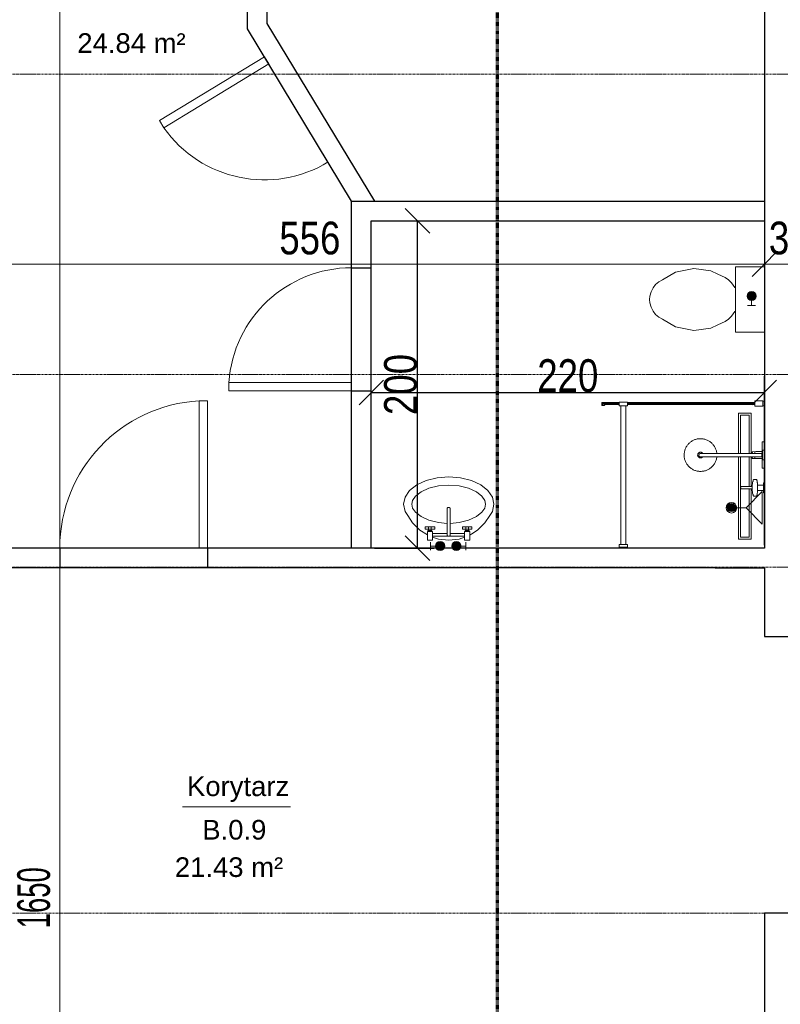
# Model space of a CAD drawing. Header units: millimetres. Extents: x -56965 to 15328, y -25411 to 16900.
# Tile 35 of 69: x -34531 to -29886, y -6241 to -226. Entities that reach past the tile are written whole.
import ezdxf
from ezdxf.lldxf.tags import DXFTag

# ---------------------------------------------------------------- set-up
doc = ezdxf.new("R2010")
doc.units = ezdxf.units.MM
doc.linetypes.add('Kreska', pattern=[6.35, 3.175, -3.175])
doc.linetypes.add('Linia siatki', pattern=[22.225, 12.7, -3.175, 3.175, -3.175])
for name, color, linetype, lineweight in [('A-ANNO-DIMS', 7, 'Continuous', 5), ('A-ANNO-DIMS-100', 7, 'Continuous', 5), ('A-AREA-IDEN', 7, 'Continuous', 5), ('A-DETL-GENF', 7, 'Continuous', 5), ('A-DOOR', 7, 'Continuous', 5), ('A-WALL', 7, 'Continuous', 5), ('G-ANNO-SYMB', 7, 'Continuous', 5), ('IS_Odbiorniki', 7, 'SOLID', 18), ('P-SANR-FIXT', 7, 'Continuous', 5), ('S-GRID', 7, 'Continuous', 5)]:
    doc.layers.add(name, color=color, linetype=linetype, lineweight=lineweight)
doc.layers.add('Default', color=7, linetype='Continuous')
doc.layers.add('IS_Ciepła_woda', color=1, linetype='DASHDOT', lineweight=30, true_color=0xff0000)
doc.styles.add('Arial_1', font='arial.ttf', dxfattribs={"width": 0.8, "height": 200})
doc.styles.add('Arial_3', font='arial.ttf', dxfattribs={"height": 120})
doc.styles.add('Arial_4', font='arial.ttf', dxfattribs={"width": 0.6, "height": 200})
tags = doc.linetypes.add('DASHDOT', pattern=[20, 10, -5, 0, -5]).pattern_tags.tags
tags[10:11] = [DXFTag(74, 4), DXFTag(75, 0), DXFTag(340, '0'), DXFTag(46, 0.0), DXFTag(50, 0.0), DXFTag(44, 0.0), DXFTag(45, 0.0)]
tags[8:9] = [DXFTag(74, 4), DXFTag(75, 0), DXFTag(340, '0'), DXFTag(46, 0.0), DXFTag(50, 0.0), DXFTag(44, 0.0), DXFTag(45, 0.0)]
tags[6:7] = [DXFTag(74, 4), DXFTag(75, 0), DXFTag(340, '0'), DXFTag(46, 0.0), DXFTag(50, 0.0), DXFTag(44, 0.0), DXFTag(45, 0.0)]
tags[4:5] = [DXFTag(74, 4), DXFTag(75, 0), DXFTag(340, '0'), DXFTag(46, 0.0), DXFTag(50, 0.0), DXFTag(44, 0.0), DXFTag(45, 0.0)]
tags = doc.linetypes.add('SOLID', pattern=[10, 10, 0]).pattern_tags.tags
tags[6:7] = [DXFTag(74, 4), DXFTag(75, 0), DXFTag(340, '0'), DXFTag(46, 0.0), DXFTag(50, 0.0), DXFTag(44, 0.0), DXFTag(45, 0.0)]
tags[4:5] = [DXFTag(74, 4), DXFTag(75, 0), DXFTag(340, '0'), DXFTag(46, 0.0), DXFTag(50, 0.0), DXFTag(44, 0.0), DXFTag(45, 0.0)]
doc.dimstyles.new('REVIT_standard', dxfattribs={"dimscale": 304.8, "dimtxt": 204.05188, "dimasz": 0.492126, "dimexe": 0.328084, "dimexo": 0.0625, "dimgap": 0, "dimtad": 1, "dimdec": 0, "dimlfac": 0.1, "dimzin": 0, "dimdsep": 46, "dimtxsty": 'Arial_1', "dimblk1": 'OBLIQUE', "dimblk2": 'OBLIQUE', "dimsah": 1, "dimcen": 0.09, "dimazin": 0, "dimtfac": 1, "dimtdec": 4, "dimtix": 1, "dimtmove": 0, "dimatfit": 3, "dimfxl": 0.328084, "dimfxlon": 1, "dimtvp": 1, "dimtolj": 1, "dimtzin": 0, "dimarcsym": 2})
doc.dimstyles.new('standard_wielkość_otworów_1', dxfattribs={"dimscale": 304.8, "dimtxt": 204.05188, "dimasz": 0.492126, "dimexe": 0.328084, "dimexo": 0.0625, "dimgap": 0, "dimtad": 1, "dimdec": 0, "dimlfac": 0.1, "dimzin": 0, "dimdsep": 46, "dimtxsty": 'Arial_4', "dimblk1": 'OBLIQUE', "dimblk2": 'OBLIQUE', "dimsah": 1, "dimcen": 0.09, "dimazin": 0, "dimtfac": 1, "dimtdec": 4, "dimtix": 1, "dimtmove": 0, "dimatfit": 3, "dimfxl": 0.328084, "dimfxlon": 1, "dimtvp": 1, "dimtolj": 1, "dimtzin": 0, "dimarcsym": 2})

# ---------------------------------------------------------------- blocks, each defined once
blk = doc.blocks.new('DIMBLOCK28-PARTER')
at = {"layer": 'A-ANNO-DIMS-100', "color": 250, "true_color": 0x303030, "transparency": 16777216}
for p, q in [((-35539.4, -1719.1), (-35539.4, -1619.1)), ((-29983.4, -1719.1), (-29983.4, -1619.1)), ((-35539.4, -1719.1), (-35464.4, -1644.1)), ((-29983.4, -1719.1), (-29908.4, -1644.1)), ((-35539.4, -1719.1), (-35614.4, -1794.1)), ((-35539.4, -1719.1), (-29983.4, -1719.1)), ((-35539.4, -1719.1), (-35539.4, -1819.1)), ((-29983.4, -1719.1), (-30058.4, -1794.1)), ((-29983.4, -1719.1), (-29983.4, -1819.1))]:
    blk.add_line(p, q, dxfattribs=at)
at = {"layer": 'A-ANNO-DIMS-100', "color": 0, "transparency": 16777216, "insert": (-32945.1, -1459.5), "char_height": 200, "width": 440.752, "attachment_point": 1, "line_spacing_factor": 0.941778, "style": 'Arial_1'}
blk.add_mtext('556', dxfattribs=at)
blk = doc.blocks.new('_Oblique')
at = {"color": 0, "linetype": 'ByBlock', "lineweight": -2}
blk.add_line((-0.5, -0.5), (0.5, 0.5), dxfattribs=at)
blk = doc.blocks.new('DIMBLOCK29-PARTER')
at = {"layer": 'A-ANNO-DIMS-100', "color": 250, "true_color": 0x303030, "transparency": 16777216}
for p, q in [((-29983.4, -1719.1), (-29983.4, -1619.1)), ((-29683.4, -1719.1), (-29683.4, -1619.1)), ((-29983.4, -1719.1), (-29908.4, -1644.1)), ((-29683.4, -1719.1), (-29608.4, -1644.1)), ((-29983.4, -1719.1), (-30058.4, -1794.1)), ((-29983.4, -1719.1), (-29683.4, -1719.1)), ((-29983.4, -1719.1), (-29983.4, -1819.1)), ((-29683.4, -1719.1), (-29758.4, -1794.1)), ((-29683.4, -1719.1), (-29683.4, -1819.1))]:
    blk.add_line(p, q, dxfattribs=at)
at = {"layer": 'A-ANNO-DIMS-100', "color": 0, "transparency": 16777216, "insert": (-29955.8, -1459.5), "char_height": 200, "width": 293.835, "attachment_point": 1, "line_spacing_factor": 0.941778, "style": 'Arial_1'}
blk.add_mtext('30', dxfattribs=at)
blk = doc.blocks.new('AN_pomieszczenia - Room Tag With Area-359654-PARTER')
at = {"layer": 'A-AREA-IDEN'}
for p in [(-3.295, 0), (3.295, 0)]:
    blk.add_line(p, (0, 0), dxfattribs=at)
blk = doc.blocks.new('DIMBLOCK329-PARTER')
at = {"layer": 'A-ANNO-DIMS-100', "color": 250, "true_color": 0x303030, "transparency": 16777216}
for p, q in [((-34285.9, 2655.6), (-34360.9, 2730.6)), ((-34285.9, 2655.6), (-34385.9, 2655.6)), ((-34285.9, -13844.4), (-34285.9, 2655.6)), ((-34285.9, 2655.6), (-34210.9, 2580.6)), ((-34285.9, 2655.6), (-34185.9, 2655.6)), ((-34285.9, -13844.4), (-34360.9, -13769.4)), ((-34285.9, -13844.4), (-34385.9, -13844.4)), ((-34285.9, -13844.4), (-34210.9, -13919.4)), ((-34285.9, -13844.4), (-34185.9, -13844.4))]:
    blk.add_line(p, q, dxfattribs=at)
at = {"layer": 'A-ANNO-DIMS-100', "color": 0, "transparency": 16777216, "insert": (-34545.6, -5776.5), "char_height": 200, "width": 436.985, "attachment_point": 1, "rotation": 90, "line_spacing_factor": 0.941778, "style": 'Arial_4'}
blk.add_mtext('1650', dxfattribs=at)
blk = doc.blocks.new('M_Jednoskrzydłowe płytowe - 90-1437628-PARTER')
at = {"layer": 'A-DOOR'}
for p, q in [((399, -35), (399, -935.2)), ((450, -35), (399, -35)), ((450, -35), (450, -935.2)), ((450, -935.2), (399, -935.2))]:
    blk.add_line(p, q, dxfattribs=at)
blk.add_arc((450, -35), 901.7, 180, 266.7576, dxfattribs=at)
blk = doc.blocks.new('Sanitary_Showers_Roca_T-500-Pack-Basic-Thermostatic - T-500 Pack Basic Thermostatic-822852-Rzut Parteru')
at = {"layer": 'A-DETL-GENF'}
for p, q in [((63, 0), (-4.7, 0)), ((-4.7, 0), (-4.7, -13)), ((85.3, 0), (63, 0)), ((155.3, 0), (85.3, 0)), ((-174.7, -47), (-175.3, -48)), ((-175.3, -48), (-175.3, -65.1)), ((-173.9, -46.4), (-174.7, -47)), ((-172.8, -45.9), (-173.9, -46.4)), ((-171.4, -45.4), (-172.8, -45.9)), ((-169.8, -44.9), (-171.4, -45.4)), ((-167.8, -44.5), (-169.8, -44.9)), ((-165.6, -44), (-167.8, -44.5)), ((-163.2, -43.6), (-165.6, -44)), ((-160.5, -43.2), (-163.2, -43.6)), ((-157.6, -42.8), (-160.5, -43.2)), ((-154.4, -42.5), (-157.6, -42.8)), ((-123.6, -0.1), (-154.7, -0.1)), ((-154.7, -0.1), (-154.7, -6.1)), ((-154.7, -6.1), (-140.7, -6.1)), ((-151.1, -42.2), (-154.4, -42.5)), ((-147.7, -41.9), (-151.1, -42.2)), ((-144.1, -41.7), (-147.7, -41.9)), ((-140.7, -41.5), (-144.1, -41.7)), ((-140.7, -6.1), (-140.7, -41.5)), ((-140.7, -6.1), (-108.7, -6.1)), ((-134.3, -41.3), (-140.7, -41.5)), ((-127.9, -41.2), (-134.3, -41.3)), ((-121.5, -41.2), (-127.9, -41.2)), ((-94.7, -0.1), (-123.6, -0.1)), ((-115.1, -41.3), (-121.5, -41.2)), ((-108.7, -41.5), (-115.1, -41.3)), ((-108.7, -41.5), (-108.7, -6.1)), ((-108.7, -6.1), (-94.7, -6.1)), ((-105.4, -41.7), (-108.7, -41.5)), ((-101.8, -41.9), (-105.4, -41.7)), ((-98.3, -42.2), (-101.8, -41.9)), ((-95, -42.5), (-98.3, -42.2)), ((-91.9, -42.8), (-95, -42.5)), ((-94.7, -6.1), (-94.7, -0.1)), ((-89, -43.2), (-91.9, -42.8)), ((-86.3, -43.6), (-89, -43.2)), ((-83.8, -44), (-86.3, -43.6)), ((-81.6, -44.4), (-83.8, -44)), ((-79.7, -44.9), (-81.6, -44.4)), ((-78, -45.4), (-79.7, -44.9)), ((-76.6, -45.9), (-78, -45.4)), ((-75.5, -46.4), (-76.6, -45.9)), ((-74.8, -46.9), (-75.5, -46.4)), ((-74.1, -48), (-74.8, -46.9)), ((-74.1, -65.1), (-74.1, -48)), ((-4.7, -13), (53.8, -13)), ((45.3, -0.1), (45.3, -12.1)), ((45.3, -12.1), (105.3, -12.1)), ((53.8, -13), (54, -29.1)), ((53.8, -13), (61.3, -13)), ((54, -29.1), (54, -31.8)), ((54, -31.8), (54.3, -52.5)), ((54.3, -52.5), (54.7, -73.3)), ((54.4, -57.9), (65, -57.9)), ((60.3, -57.9), (59.5, -57.9)), ((61.1, -57.8), (60.3, -57.9)), ((61.9, -57.6), (61.1, -57.8)), ((61.3, -12.1), (61.3, -14.6)), ((61.3, -14.6), (89.3, -14.6)), ((62.6, -57.4), (61.9, -57.6)), ((63.4, -57.2), (62.6, -57.4)), ((64.2, -57), (63.4, -57.2)), ((65, -56.7), (64.2, -57)), ((65, -14.6), (65, -73.3)), ((89.3, -12.1), (75.3, -12.1)), ((85.6, -73.3), (85.6, -14.6)), ((86.4, -56.9), (85.6, -56.7)), ((85.6, -57.9), (96.2, -57.9)), ((87.2, -57.2), (86.4, -56.9)), ((88, -57.4), (87.2, -57.2)), ((88.8, -57.6), (88, -57.4)), ((89.6, -57.8), (88.8, -57.6)), ((89.3, -14.6), (89.3, -12.1)), ((96.8, -13), (89.3, -13)), ((90.4, -57.9), (89.6, -57.8)), ((91.3, -57.9), (90.4, -57.9)), ((95.8, -73.3), (96.3, -52.5)), ((96.3, -52.5), (96.5, -31.8)), ((96.5, -29.1), (96.8, -13)), ((96.5, -31.8), (96.5, -29.1)), ((96.8, -13), (155.3, -13)), ((105.3, -12.1), (105.3, -0.1)), ((155.3, -13), (155.3, 0)), ((-175.3, -65.1), (-174.7, -66.2)), ((-174.7, -66.2), (-173.9, -66.7)), ((-173.9, -66.7), (-172.8, -67.2)), ((-172.8, -67.2), (-171.4, -67.7)), ((-171.4, -67.7), (-169.8, -68.2)), ((-169.8, -68.2), (-167.8, -68.7)), ((-167.8, -68.7), (-165.5, -69.1)), ((-165.5, -69.1), (-164, -69.6)), ((-164, -69.6), (-163.1, -69.8)), ((-163.1, -69.8), (-156.8, -71.3)), ((-156.8, -71.3), (-155.8, -71.5)), ((-155.8, -71.5), (-154.8, -71.7)), ((-154.8, -71.7), (-149.8, -72.7)), ((-149.8, -72.7), (-148.9, -72.8)), ((-148.9, -72.8), (-147.9, -73)), ((-147.9, -73), (-146.8, -73.1)), ((-146.8, -73.1), (-142.4, -73.8)), ((-142.4, -73.8), (-141.6, -73.9)), ((-141.6, -73.9), (-140.6, -74)), ((-140.6, -74), (-139.6, -74.1)), ((-139.6, -74.1), (-138.6, -74.2)), ((-138.6, -74.2), (-137.6, -74.3)), ((-137.6, -74.3), (-136.5, -74.3)), ((-136.5, -74.3), (-133.6, -74.6)), ((-133.6, -74.6), (-132.8, -74.6)), ((-132.8, -74.6), (-131.7, -74.7)), ((-131.7, -74.7), (-131.7, -80.5)), ((-131.7, -74.7), (-128.9, -74.8)), ((-131.7, -80.5), (-131.7, -86)), ((-131.7, -86), (-131.7, -88.8)), ((-131.7, -88.8), (-131.7, -91.8)), ((-131.7, -91.8), (-131.7, -96.5)), ((-131.7, -96.5), (-131.7, -101.5)), ((-131.7, -101.5), (-131.7, -116.3)), ((-131.7, -116.3), (-131.7, -138.6)), ((-128.9, -74.8), (-126.1, -74.9)), ((-126.1, -74.9), (-123.3, -74.9)), ((-123.3, -74.9), (-120.5, -74.8)), ((-120.5, -74.8), (-117.7, -74.7)), ((-117.7, -74.7), (-116.7, -74.6)), ((-117.7, -109.6), (-117.7, -74.7)), ((-117.7, -121.5), (-117.7, -109.6)), ((-116.7, -74.6), (-115.8, -74.6)), ((-115.8, -74.6), (-112.9, -74.3)), ((-112.9, -74.3), (-111.8, -74.3)), ((-111.8, -74.3), (-110.8, -74.2)), ((-110.8, -74.2), (-109.8, -74.1)), ((-109.8, -74.1), (-108.8, -74)), ((-108.8, -74), (-107.9, -73.9)), ((-107.9, -73.9), (-107, -73.7)), ((-107, -73.7), (-102.6, -73.1)), ((-102.6, -73.1), (-101.5, -73)), ((-101.5, -73), (-100.5, -72.8)), ((-100.5, -72.8), (-99.6, -72.7)), ((-99.6, -72.7), (-94.7, -71.7)), ((-94.7, -71.7), (-93.6, -71.5)), ((-93.6, -71.5), (-92.6, -71.3)), ((-92.6, -71.3), (-86.4, -69.8)), ((-86.4, -69.8), (-85.4, -69.5)), ((-85.4, -69.5), (-83.9, -69.1)), ((-83.9, -69.1), (-81.6, -68.6)), ((-81.6, -68.6), (-79.6, -68.2)), ((-79.6, -68.2), (-78, -67.7)), ((-78, -67.7), (-76.6, -67.2)), ((-76.6, -67.2), (-75.5, -66.7)), ((-75.5, -66.7), (-74.8, -66.1)), ((-74.8, -66.1), (-74.1, -65.1)), ((54.7, -73.3), (65, -73.3)), ((60.3, -73.2), (59.5, -73.3)), ((61.1, -73.1), (60.3, -73.2)), ((61.9, -73), (61.1, -73.1)), ((62.6, -72.8), (61.9, -73)), ((63.4, -72.6), (62.6, -72.8)), ((64.2, -72.3), (63.4, -72.6)), ((65, -72.1), (64.2, -72.3)), ((65, -73.3), (64.8, -290.3)), ((86.4, -72.3), (85.6, -72)), ((85.6, -290.3), (85.6, -73.3)), ((85.6, -73.3), (95.8, -73.3)), ((87.2, -72.5), (86.4, -72.3)), ((88, -72.7), (87.2, -72.5)), ((88.8, -72.9), (88, -72.7)), ((89.6, -73.1), (88.8, -72.9)), ((90.4, -73.2), (89.6, -73.1)), ((91.3, -73.3), (90.4, -73.2)), ((-131.7, -138.6), (-131.5, -139.9)), ((-131.5, -139.9), (-131.1, -141.1)), ((-131.1, -141.1), (-130.4, -142.3)), ((-130.4, -142.3), (-129.5, -143.4)), ((-129.5, -143.4), (-127.2, -144.9)), ((-127.2, -144.9), (-126, -145.3)), ((-126, -145.3), (-124.7, -145.5)), ((-124.7, -145.5), (-123.4, -145.3)), ((-123.4, -145.3), (-122.1, -144.9)), ((-122.1, -144.9), (-119.9, -143.3)), ((-119.9, -143.3), (-119, -142.3)), ((-119, -142.3), (-118.3, -141.1)), ((-118.3, -141.1), (-117.8, -139.9)), ((-117.8, -139.9), (-117.7, -138.6)), ((-117.7, -130.3), (-117.7, -121.5)), ((-117.7, -136.7), (-117.7, -130.3)), ((-117.7, -138.6), (-117.7, -136.7)), ((30.4, -300.4), (26, -302.8)), ((35, -298.2), (30.4, -300.4)), ((39.7, -296.3), (35, -298.2)), ((44.6, -294.6), (39.7, -296.3)), ((49.5, -293.1), (44.6, -294.6)), ((54.6, -291.9), (49.5, -293.1)), ((59.6, -291), (54.6, -291.9)), ((64.8, -290.3), (59.6, -291)), ((65, -290.3), (65, -385.5)), ((90.3, -290.9), (85.6, -290.3)), ((85.6, -385.5), (85.6, -290.3)), ((95.3, -291.8), (90.3, -290.9)), ((100.2, -292.9), (95.3, -291.8)), ((104.9, -294.3), (100.2, -292.9)), ((109.5, -295.8), (104.9, -294.3)), ((114, -297.6), (109.5, -295.8)), ((118.4, -299.5), (114, -297.6)), ((122.5, -301.6), (118.4, -299.5)), ((-20.2, -360.1), (-21.6, -364.9)), ((-18.7, -355.5), (-20.2, -360.1)), ((-16.9, -351), (-18.7, -355.5)), ((-15, -346.7), (-16.9, -351)), ((-12.8, -342.5), (-15, -346.7)), ((-10.6, -338.5), (-12.8, -342.5)), ((-8.2, -334.6), (-10.6, -338.5)), ((-5.6, -331), (-8.2, -334.6)), ((-2.9, -327.4), (-5.6, -331)), ((0, -324), (-2.9, -327.4)), ((3.1, -320.6), (0, -324)), ((6.4, -317.2), (3.1, -320.6)), ((10, -314.1), (6.4, -317.2)), ((13.7, -311), (10, -314.1)), ((17.6, -308.1), (13.7, -311)), ((21.7, -305.3), (17.6, -308.1)), ((26, -302.8), (21.7, -305.3)), ((126.6, -303.9), (122.5, -301.6)), ((130.4, -306.3), (126.6, -303.9)), ((134.1, -308.9), (130.4, -306.3)), ((137.6, -311.6), (134.1, -308.9)), ((141.1, -314.5), (137.6, -311.6)), ((144.5, -317.6), (141.1, -314.5)), ((147.8, -320.9), (144.5, -317.6)), ((151, -324.4), (147.8, -320.9)), ((154.1, -328.2), (151, -324.4)), ((157, -332.1), (154.1, -328.2)), ((159.7, -336.2), (157, -332.1)), ((162.3, -340.5), (159.7, -336.2)), ((164.7, -344.9), (162.3, -340.5)), ((166.8, -349.5), (164.7, -344.9)), ((168.8, -354.2), (166.8, -349.5)), ((170.5, -359.1), (168.8, -354.2)), ((171.9, -364), (170.5, -359.1)), ((-24.6, -384.8), (-24.7, -390)), ((-24.7, -390), (-24.6, -395.1)), ((-24.2, -379.7), (-24.6, -384.8)), ((-24.6, -395.1), (-24.2, -400.3)), ((-23.6, -374.7), (-24.2, -379.7)), ((-24.2, -400.3), (-23.5, -405.4)), ((-22.7, -369.8), (-23.6, -374.7)), ((-23.5, -405.4), (-22.5, -410.5)), ((-21.6, -364.9), (-22.7, -369.8)), ((-22.5, -410.5), (-21.3, -415.5)), ((-21.3, -415.5), (-19.9, -420.5)), ((-19.9, -420.5), (-18.2, -425.3)), ((58.2, -386.3), (57.8, -388.8)), ((57.8, -388.8), (57.9, -391.4)), ((57.9, -391.4), (58.3, -393.9)), ((58.9, -383.8), (58.2, -386.3)), ((58.3, -393.9), (59.1, -396.4)), ((59.9, -381.4), (58.9, -383.8)), ((59.1, -396.4), (60.3, -398.7)), ((61.3, -379.3), (59.9, -381.4)), ((60.3, -398.7), (61.7, -400.8)), ((63, -377.3), (61.3, -379.3)), ((61.7, -400.8), (63.5, -402.7)), ((65, -375.6), (63, -377.3)), ((63.5, -402.7), (65.5, -404.3)), ((65, -385.5), (65.3, -392.3)), ((65.3, -392.3), (69, -397.9)), ((65.5, -404.3), (67.8, -405.6)), ((67.8, -405.6), (70.2, -406.5)), ((69, -397.9), (75.3, -400.1)), ((70.2, -406.5), (72.7, -407.1)), ((72.7, -407.1), (75.3, -407.3)), ((75.3, -400.1), (81.6, -397.9)), ((75.3, -407.3), (77.9, -407.1)), ((77.9, -407.1), (80.4, -406.5)), ((80.4, -406.5), (82.8, -405.6)), ((81.6, -397.9), (85.3, -392.3)), ((82.8, -405.6), (85, -404.3)), ((85, -404.3), (87.1, -402.7)), ((85.3, -392.3), (85.6, -385.5)), ((87.6, -377.3), (85.6, -375.6)), ((87.1, -402.7), (88.8, -400.8)), ((89.3, -379.3), (87.6, -377.3)), ((88.8, -400.8), (90.3, -398.7)), ((90.7, -381.4), (89.3, -379.3)), ((90.3, -398.7), (91.5, -396.4)), ((91.7, -383.8), (90.7, -381.4)), ((91.5, -396.4), (92.3, -393.9)), ((92.4, -386.3), (91.7, -383.8)), ((92.3, -393.9), (92.7, -391.4)), ((92.8, -388.8), (92.4, -386.3)), ((92.7, -391.4), (92.8, -388.8)), ((169.2, -424), (170.8, -419.4)), ((170.8, -419.4), (172.1, -414.6)), ((173.1, -369), (171.9, -364)), ((172.1, -414.6), (173.3, -409.8)), ((174.1, -374.1), (173.1, -369)), ((173.3, -409.8), (174.2, -404.8)), ((174.7, -379.3), (174.1, -374.1)), ((174.2, -404.8), (174.8, -399.8)), ((175.1, -384.4), (174.7, -379.3)), ((174.8, -399.8), (175.2, -394.7)), ((175.3, -389.6), (175.1, -384.4)), ((175.2, -394.7), (175.3, -389.6)), ((-18.2, -425.3), (-16.2, -430)), ((-16.2, -430), (-14.1, -434.6)), ((-14.1, -434.6), (-11.7, -439.1)), ((-11.7, -439.1), (-9.1, -443.3)), ((-9.1, -443.3), (-6.4, -447.5)), ((-6.4, -447.5), (-3.5, -451.4)), ((-3.5, -451.4), (-0.4, -455.1)), ((-0.4, -455.1), (2.8, -458.6)), ((2.8, -458.6), (6.1, -461.9)), ((6.1, -461.9), (9.5, -465.1)), ((9.5, -465.1), (13, -468)), ((13, -468), (16.5, -470.7)), ((16.5, -470.7), (20.2, -473.2)), ((20.2, -473.2), (24, -475.6)), ((24, -475.6), (28, -477.9)), ((28, -477.9), (32.2, -480)), ((32.2, -480), (36.6, -482)), ((115.6, -481.3), (120.2, -479.1)), ((120.2, -479.1), (124.6, -476.8)), ((124.6, -476.8), (128.9, -474.2)), ((128.9, -474.2), (133, -471.4)), ((133, -471.4), (136.9, -468.5)), ((136.9, -468.5), (140.6, -465.5)), ((140.6, -465.5), (144.1, -462.3)), ((144.1, -462.3), (147.5, -459)), ((147.5, -459), (150.6, -455.6)), ((150.6, -455.6), (153.5, -452.1)), ((153.5, -452.1), (156.2, -448.5)), ((156.2, -448.5), (158.7, -444.9)), ((158.7, -444.9), (161.1, -441)), ((161.1, -441), (163.4, -437)), ((163.4, -437), (165.5, -432.8)), ((165.5, -432.8), (167.5, -428.5)), ((167.5, -428.5), (169.2, -424)), ((36.6, -482), (41, -483.7)), ((41, -483.7), (45.7, -485.3)), ((45.7, -485.3), (50.4, -486.6)), ((50.4, -486.6), (55.3, -487.7)), ((55.3, -487.7), (60.2, -488.6)), ((60.2, -488.6), (65.3, -489.3)), ((65.3, -489.3), (70.4, -489.6)), ((70.4, -489.6), (75.5, -489.8)), ((75.5, -489.8), (80.6, -489.6)), ((80.6, -489.6), (85.8, -489.2)), ((85.8, -489.2), (90.9, -488.5)), ((90.9, -488.5), (96, -487.6)), ((96, -487.6), (101.1, -486.4)), ((101.1, -486.4), (106, -484.9)), ((106, -484.9), (110.8, -483.2)), ((110.8, -483.2), (115.6, -481.3))]:
    blk.add_line(p, q, dxfattribs=at)
blk = doc.blocks.new('Plumbing_Drainage_Roca_IN-WALL-950-IN-DRAIN-CHANNEL-Installatio - IN-WALL 950 IN-DRAIN CHANNEL - Installation drainage kit-V29-Rzut Parteru')
at = {"layer": 'A-DETL-GENF'}
for p, q in [((-385.7, 39.3), (-385.7, -38.1)), ((-78, 39.3), (-385.7, 39.3)), ((-78, 39.3), (-385.7, 39.3)), ((-385.7, 39.3), (-385.7, -38.1)), ((-78, 27.3), (-373.4, 27.3)), ((-373.4, 27.3), (-373.4, -26)), ((118.7, 39.3), (-63.9, 39.3)), ((118.7, 39.3), (-63.9, 39.3)), ((118.7, 27.3), (-63.9, 27.3)), ((385.8, 39.3), (139.3, 39.3)), ((385.8, 39.3), (139.3, 39.3)), ((373.6, 27.3), (139.3, 27.3)), ((373.6, -26), (373.6, 27.3)), ((385.8, -38.1), (385.8, 39.3)), ((385.8, -38.1), (385.8, 39.3)), ((-385.7, -38.1), (118.6, -38.1)), ((-385.7, -38.1), (118.6, -38.1)), ((-373.4, -26), (118.7, -26)), ((139.3, -26), (373.6, -26)), ((139.3, -38.1), (385.8, -38.1)), ((139.3, -38.1), (385.8, -38.1))]:
    blk.add_line(p, q, dxfattribs=at)
blk = doc.blocks.new('Sanitary_Shower-screens_Shower-wall-Square_100_GB51SRWL10 _1_ - 1000 mm_ Chromed Profiles-830542-Rzut Parteru')
at = {"layer": 'P-SANR-FIXT', "color": 13, "true_color": 0xcb6b69}
for p, q in [((11, 898), (1, 898)), ((1, 870), (11, 870)), ((11, 899), (11, 898)), ((11, 898), (11, 870)), ((11, 870), (11, 869)), ((56.5, 900), (12, 900)), ((12, 868), (56.5, 868)), ((58, 869.5), (58, 898.5)), ((837, 890.5), (58, 890.5)), ((58, 890.5), (58, 877.5)), ((837, 887), (58, 887)), ((58, 887), (58, 881)), ((58, 881), (837, 881)), ((58, 877.5), (837, 877.5)), ((887, 893), (837, 893)), ((837, 893), (837, 870)), ((837, 870), (887, 870)), ((846.5, 870), (846.5, 23)), ((877.5, 23), (877.5, 870)), ((887, 870), (887, 893)), ((993.5, 890.5), (887, 890.5)), ((991.5, 887), (887, 887)), ((887, 881), (991.5, 881)), ((887, 877.5), (981.3, 877.5)), ((977.8, 872.6), (991.1, 871.2)), ((981.1, 876.9), (978.3, 877.2)), ((980, 888.6), (979.9, 887.1)), ((979.9, 887.1), (991.8, 888.3)), ((991.8, 879.7), (979.9, 880.9)), ((979.9, 880.9), (979.9, 879.8)), ((979.9, 879.8), (981.8, 879.6)), ((991.4, 889.5), (980, 888.6)), ((981.8, 879.6), (981.1, 876.9)), ((988.9, 876), (989.6, 878.9)), ((991.5, 875.7), (988.9, 876)), ((989.3, 877.5), (993.5, 877.5)), ((989.6, 878.9), (991.3, 878.6)), ((991.5, 881), (991.5, 887)), ((991.8, 888.3), (991.8, 879.7)), ((993, 880.1), (993, 888)), ((993.5, 877.5), (993.5, 890.5)), ((846.5, 23), (837, 23)), ((837, 23), (837, 0)), ((837, 0), (887, 0)), ((838, 6), (888, 6)), ((846.5, 23), (877.5, 23)), ((887, 23), (877.5, 23)), ((887, 0), (887, 23))]:
    blk.add_line(p, q, dxfattribs=at)
for centre, radius, start, end in [((12, 899), 1, 90, 180), ((12, 869), 1, 180, 270), ((56.5, 898.5), 1.5, 0, 90), ((56.5, 869.5), 1.5, 270, 360), ((978, 874.9), 2.29, 83.07274, 263.75801), ((991.3, 873.5), 2.28, 263.75801, 84.12082), ((991.5, 880.1), 1.52, 261.82393, 359.96907), ((991.5, 888), 1.51, 2.45046, 94.355)]:
    blk.add_arc(centre, radius, start, end, dxfattribs=at)
blk = doc.blocks.new('A$C4DF32C06')
at = {"layer": 'IS_Odbiorniki', "ltscale": 10}
h = blk.add_hatch(color=256, dxfattribs=at)
h.dxf.hatch_style = 1
edge = h.paths.add_edge_path()
edge.add_arc((28.2, 28.2), 28.2, 0, 360)
for points in [[(56.5, 28.2), (86.6, 28.2), (86.6, 52.7)], [(56.5, 28.2), (86.6, 28.2), (86.6, 3.8)]]:
    blk.add_lwpolyline(points, dxfattribs=at)
blk.add_circle((28.2, 28.2), 28.2, dxfattribs=at)
blk = doc.blocks.new('M_Jednoskrzydłowe płytowe - 75-1438897-PARTER')
at = {"layer": 'A-DOOR'}
for p, q in [((324, -150), (324, -900)), ((375, -150), (324, -150)), ((375, -150), (375, -900)), ((375, -900), (324, -900))]:
    blk.add_line(p, q, dxfattribs=at)
blk.add_arc((375, -150), 751.7, 180, 266.10967, dxfattribs=at)
blk = doc.blocks.new('*D583')
at = {"layer": 'A-ANNO-DIMS', "color": 0, "lineweight": -2, "transparency": 16777216}
for p, q in [((-32383.4, -3435.4), (-32383.4, -2403.5)), ((-29983.4, -3435.4), (-29983.4, -2403.5)), ((-32383.4, -2503.5), (-29983.4, -2503.5))]:
    blk.add_line(p, q, dxfattribs=at)
at = {"layer": 'Defpoints', "color": 0, "transparency": 16777216}
for p in [(-29983.4, -2503.5), (-32383.4, -3454.4), (-29983.4, -3454.4)]:
    blk.add_point(p, dxfattribs=at)
at = {"layer": 'A-ANNO-DIMS', "color": 0, "lineweight": -2, "transparency": 16777216, "xscale": 150, "yscale": 150, "zscale": 150, "rotation": 180}
blk.add_blockref('_Oblique', (-32383.4, -2503.5), dxfattribs=at)
at = {"layer": 'A-ANNO-DIMS', "color": 0, "lineweight": -2, "transparency": 16777216, "xscale": 150, "yscale": 150, "zscale": 150}
blk.add_blockref('_Oblique', (-29983.4, -2503.5), dxfattribs=at)
at = {"layer": 'A-ANNO-DIMS', "color": 0, "transparency": 16777216, "insert": (-31183.4, -2401.4), "char_height": 200, "attachment_point": 5, "style": 'Arial_1'}
blk.add_mtext('\\A1;220', dxfattribs=at)
blk = doc.blocks.new('*D584')
at = {"layer": 'A-ANNO-DIMS', "color": 0, "lineweight": -2, "transparency": 16777216}
for p, q in [((-32364.4, -1454.4), (-32001.8, -1454.4)), ((-32101.8, -3454.4), (-32101.8, -1454.4)), ((-32364.4, -3454.4), (-32001.8, -3454.4))]:
    blk.add_line(p, q, dxfattribs=at)
at = {"layer": 'Defpoints', "color": 0, "transparency": 16777216}
for p in [(-32383.4, -1454.4), (-32101.8, -1454.4), (-32383.4, -3454.4)]:
    blk.add_point(p, dxfattribs=at)
at = {"layer": 'A-ANNO-DIMS', "color": 0, "lineweight": -2, "transparency": 16777216, "xscale": 150, "yscale": 150, "zscale": 150}
for p, rotation in [((-32101.8, -1454.4), 90), ((-32101.8, -3454.4), 270)]:
    blk.add_blockref('_Oblique', p, dxfattribs=dict(at, rotation=rotation))
at = {"layer": 'A-ANNO-DIMS', "color": 0, "transparency": 16777216, "insert": (-32203.9, -2454.4), "char_height": 200, "attachment_point": 5, "rotation": 90, "style": 'Arial_1'}
blk.add_mtext('\\A1;200', dxfattribs=at)

msp = doc.modelspace()

# ---------------------------------------------------------------- hatches: boundary and pattern name
at = {"true_color": 0xed1f24}
h = msp.add_hatch(color=240, dxfattribs=at)
h.dxf.hatch_style = 1
edge = h.paths.add_edge_path()
edge.add_arc((-30061.08313, -1913.981), 24.46739, 0, 360)
h = msp.add_hatch(color=240, dxfattribs=at)
h.dxf.hatch_style = 1
edge = h.paths.add_edge_path()
edge.add_arc((-30184.22917, -3206.09871), 24.46739, 0, 360)
h = msp.add_hatch(color=240, dxfattribs=at)
h.dxf.hatch_style = 1
edge = h.paths.add_edge_path()
edge.add_arc((-31962.77194, -3442.07032), 24.46739, 0, 360)
h = msp.add_hatch(color=240, dxfattribs=at)
h.dxf.hatch_style = 1
edge = h.paths.add_edge_path()
edge.add_arc((-31863.11457, -3442.64098), 24.46739, 0, 360)

# ---------------------------------------------------------------- linework, layer by layer
for p, q in [((-33138.98709, -282.70016), (-33138.98709, 2525.59255)), ((-33018.98709, -249.25703), (-33018.98709, 2525.59255)), ((-32503.41602, -1334.40745), (-33138.98709, -282.70016)), ((-32362.53307, -1334.40745), (-33018.98709, -249.25703)), ((-32503.41602, -3454.40745), (-32503.41602, -1334.40745)), ((-32503.41602, -1334.40745), (-29983.41602, -1334.40745)), ((-32383.41602, -3454.40745), (-32383.41602, -1454.40745)), ((-32383.41602, -1454.40745), (-29983.41602, -1454.40745)), ((-32503.41602, -1741.28562), (-32383.41602, -1741.28562)), ((-32503.41602, -2492.97708), (-32383.41602, -2492.97708)), ((-30283.41602, -3454.40745), (-35539.41602, -3454.40745)), ((-34285.89405, -3454.40745), (-34285.90792, -3574.40745)), ((-33384.2026, -3454.40745), (-33384.2026, -3569.40745)), ((-30283.41602, -3574.40745), (-35539.41602, -3574.40745)), ((-33384.2026, -3569.40745), (-33384.2026, -3574.40745))]:
    msp.add_line(p, q)
at = {"color": 240, "true_color": 0xed1f24}
for centre in [(-30061.08313, -1913.981), (-30184.22917, -3206.09871), (-31962.77194, -3442.07032), (-31863.11457, -3442.64098)]:
    msp.add_circle(centre, 24.46739, dxfattribs=at)
at = {"layer": 'A-WALL', "lineweight": 25}
for p, q in [((-29983.41602, 2095.59255), (-29983.41602, -3454.40745)), ((-29983.41602, -3454.40745), (-30283.41602, -3454.40745)), ((-30283.41602, -3574.40745), (-29983.41602, -3574.40745)), ((-29983.41602, -3574.40745), (-29983.41602, -3994.40745)), ((-29983.41602, -3994.40745), (-29583.41602, -3994.40745)), ((-29983.41602, -5684.40745), (-29983.41602, -7119.40745)), ((-29583.41602, -5684.40745), (-29983.41602, -5684.40745))]:
    msp.add_line(p, q, dxfattribs=at)
at = {"layer": 'Default', "color": 7, "lineweight": 15, "ltscale": 35, "transparency": 33554687}
for p, q in [((-30159.42103, -1861.83011), (-30159.42103, -1734.8306)), ((-30159.42103, -1734.8306), (-29983.41602, -1734.8306)), ((-30605.78792, -1814.83056), (-30525.04866, -1767.831)), ((-30525.04866, -1767.831), (-30414.45778, -1744.83144)), ((-30310.92413, -1759.83101), (-30414.45778, -1744.83144)), ((-30267.02589, -1779.8293), (-30310.92413, -1759.83101)), ((-30223.14461, -1800.83141), (-30267.02589, -1779.8293)), ((-30201.96785, -1814.83056), (-30223.14461, -1800.83141)), ((-30663.19866, -1863.98696), (-30675.16474, -1888.03781)), ((-30647.18001, -1843.21545), (-30663.19866, -1863.98696)), ((-30647.18001, -1843.21545), (-30627.76332, -1826.59486)), ((-30627.76332, -1826.59486), (-30605.78792, -1814.83056)), ((-30183.51258, -1832.8314), (-30201.96785, -1814.83056)), ((-30164.48758, -1861.83011), (-30183.51258, -1832.8314)), ((-30159.42103, -1861.83011), (-30164.48758, -1861.83011)), ((-30159.42103, -2007.83259), (-30159.42103, -1861.83011)), ((-30682.54413, -1914.35404), (-30684.39237, -1934.8305)), ((-30675.16474, -1888.03781), (-30682.54413, -1914.35404)), ((-30684.39237, -1934.8305), (-30685.03332, -1934.8305)), ((-30682.54413, -1955.30357), (-30684.39237, -1934.8305)), ((-30675.16474, -1981.62488), (-30682.54413, -1955.30357)), ((-30663.19866, -2005.67404), (-30675.16474, -1981.62488)), ((-30647.18001, -2026.44555), (-30663.19866, -2005.67404)), ((-30627.76332, -2043.06614), (-30647.18001, -2026.44555)), ((-30605.78792, -2054.83044), (-30627.76332, -2043.06614)), ((-30183.51258, -2036.8296), (-30201.96785, -2054.83044)), ((-30164.48758, -2007.83259), (-30183.51258, -2036.8296)), ((-30159.42103, -2007.83259), (-30164.48758, -2007.83259)), ((-30159.42103, -2134.83041), (-30159.42103, -2007.83259)), ((-30605.78792, -2054.83044), (-30525.04866, -2101.83)), ((-30525.04866, -2101.83), (-30414.45778, -2124.82956)), ((-30267.02589, -2089.8317), (-30310.92413, -2109.82999)), ((-30223.14461, -2068.82959), (-30267.02589, -2089.8317)), ((-30201.96785, -2054.83044), (-30223.14461, -2068.82959)), ((-30414.45778, -2124.82956), (-30310.92413, -2109.82999)), ((-29983.41602, -2134.83041), (-30159.42103, -2134.83041)), ((-32106.1604, -3067.38165), (-32150.08069, -3102.10652)), ((-32048.91923, -3040.74665), (-32106.1604, -3067.38165)), ((-31982.26389, -3024.01584), (-32048.91923, -3040.74665)), ((-31910.73192, -3018.29138), (-31982.26389, -3024.01584)), ((-31839.19995, -3024.01584), (-31910.73192, -3018.29138)), ((-31772.54462, -3040.74665), (-31839.19995, -3024.01584)), ((-31715.30684, -3067.38165), (-31772.54462, -3040.74665)), ((-31671.38316, -3102.10652), (-31715.30684, -3067.38165)), ((-32150.08069, -3102.10652), (-32177.68898, -3142.52023)), ((-32079.75261, -3110.24895), (-32113.09215, -3136.59908)), ((-32032.13246, -3088.0955), (-32079.75261, -3110.24895)), ((-31974.12825, -3073.51645), (-32032.13246, -3088.0955)), ((-31910.73192, -3068.46686), (-31974.12825, -3073.51645)), ((-31847.33899, -3073.51645), (-31910.73192, -3068.46686)), ((-31789.33478, -3088.0955), (-31847.33899, -3073.51645)), ((-31741.71123, -3110.24895), (-31789.33478, -3088.0955)), ((-31708.3717, -3136.59908), (-31741.71123, -3110.24895)), ((-31643.77487, -3142.52023), (-31671.38316, -3102.10652)), ((-32177.68898, -3142.52023), (-32187.10653, -3185.903)), ((-32187.10653, -3185.903), (-32177.68898, -3229.28577)), ((-32130.89969, -3162.66435), (-32135.9425, -3185.903)), ((-32135.9425, -3185.903), (-32130.89969, -3209.14165)), ((-32113.09215, -3136.59908), (-32130.89969, -3162.66435)), ((-31690.56755, -3162.66435), (-31708.3717, -3136.59908)), ((-31685.52135, -3185.903), (-31690.56755, -3162.66435)), ((-31690.56755, -3209.14165), (-31685.52135, -3185.903)), ((-31634.35732, -3185.903), (-31643.77487, -3142.52023)), ((-31643.77487, -3229.28577), (-31634.35732, -3185.903)), ((-32177.68898, -3229.28577), (-32160.91917, -3253.84023)), ((-32130.89969, -3209.14165), (-32113.09215, -3235.20692)), ((-32113.09215, -3235.20692), (-32079.75261, -3261.55706)), ((-31915.34744, -3205.07044), (-31920.70903, -3209.39091)), ((-31920.70903, -3209.39091), (-31920.70903, -3230.81523)), ((-31920.70903, -3230.81523), (-31920.70903, -3376.34462)), ((-31915.34744, -3205.07044), (-31911.556, -3205.07044)), ((-31911.556, -3205.07044), (-31907.76796, -3205.07044)), ((-31907.76796, -3205.07044), (-31902.40637, -3209.39091)), ((-31907.76796, -3205.07044), (-31902.40637, -3209.39091)), ((-31902.40637, -3209.39091), (-31902.40637, -3364.29037)), ((-31741.71123, -3261.55706), (-31708.3717, -3235.20692)), ((-31708.3717, -3235.20692), (-31690.56755, -3209.14165)), ((-31660.54468, -3253.84023), (-31643.77487, -3229.28577)), ((-32132.21889, -3299.3578), (-32160.91917, -3253.84023)), ((-32087.32531, -3344.1276), (-32132.21889, -3299.3578)), ((-32079.75261, -3261.55706), (-32032.13246, -3283.72915)), ((-32032.13246, -3283.72915), (-31974.07399, -3298.3082)), ((-31974.07399, -3298.3082), (-31920.6039, -3302.69989)), ((-31902.40637, -3302.69989), (-31847.33899, -3298.29125)), ((-31847.33899, -3298.29125), (-31789.33478, -3283.72915)), ((-31789.33478, -3283.72915), (-31741.71123, -3261.55706)), ((-31689.24496, -3299.3578), (-31734.13854, -3344.1276)), ((-31660.54468, -3253.84023), (-31689.24496, -3299.3578)), ((-32041.08879, -3373.12631), (-32087.32531, -3344.1276)), ((-32054.10447, -3338.4201), (-32054.10447, -3323.48496)), ((-32054.10447, -3323.48496), (-32033.91966, -3323.48496)), ((-32033.91966, -3338.4201), (-32054.10447, -3338.4201)), ((-32041.08879, -3351.57821), (-32037.87048, -3351.57821)), ((-32041.08879, -3405.80625), (-32041.08879, -3351.57821)), ((-32037.87048, -3351.57821), (-32037.87048, -3346.42179)), ((-32037.87048, -3346.42179), (-32033.91966, -3346.42179)), ((-32037.87048, -3351.57821), (-32013.46354, -3351.57821)), ((-32033.91966, -3338.4201), (-32033.91966, -3323.48496)), ((-32033.91966, -3323.48496), (-32017.41097, -3323.48496)), ((-32017.41097, -3338.4201), (-32033.91966, -3338.4201)), ((-32033.91966, -3346.42179), (-32033.91966, -3338.4201)), ((-32017.41097, -3346.42179), (-32033.91966, -3346.42179)), ((-32017.41097, -3338.4201), (-32017.41097, -3323.48496)), ((-32017.41097, -3323.48496), (-31996.32069, -3323.48496)), ((-31996.32069, -3338.4201), (-32017.41097, -3338.4201)), ((-32017.41097, -3346.42179), (-32017.41097, -3338.4201)), ((-32017.41097, -3346.42179), (-32013.46354, -3346.42179)), ((-32013.46354, -3346.42179), (-32013.46354, -3351.57821)), ((-32013.46354, -3351.57821), (-32009.68567, -3351.57821)), ((-32009.68567, -3405.80625), (-32009.68567, -3351.57821)), ((-32009.68567, -3364.29037), (-31920.70903, -3364.29037)), ((-31996.32069, -3323.48496), (-31996.32069, -3338.4201)), ((-31902.40637, -3364.29037), (-31813.42972, -3364.29037)), ((-31902.40637, -3376.34462), (-31902.40637, -3364.29037)), ((-31826.7947, -3338.4201), (-31826.7947, -3323.48496)), ((-31826.7947, -3323.48496), (-31806.21989, -3323.48496)), ((-31806.26059, -3338.4201), (-31826.7947, -3338.4201)), ((-31813.42972, -3351.57821), (-31810.20802, -3351.57821)), ((-31813.42972, -3351.57821), (-31813.42972, -3405.80625)), ((-31810.20802, -3351.57821), (-31810.20802, -3346.42179)), ((-31785.80278, -3346.42179), (-31810.20802, -3346.42179)), ((-31810.20802, -3351.57821), (-31785.80278, -3351.57821)), ((-31806.26059, -3346.42179), (-31806.26059, -3338.4201)), ((-31806.21989, -3338.4201), (-31806.26059, -3338.4201)), ((-31806.21989, -3338.4201), (-31806.21989, -3323.48496)), ((-31806.21989, -3323.48496), (-31789.19574, -3323.48496)), ((-31789.19574, -3338.4201), (-31806.21989, -3338.4201)), ((-31789.19574, -3323.48496), (-31789.19574, -3338.4201)), ((-31789.19574, -3323.48496), (-31769.01092, -3323.48496)), ((-31769.01092, -3338.4201), (-31789.19574, -3338.4201)), ((-31789.19574, -3346.42179), (-31789.19574, -3338.4201)), ((-31785.80278, -3346.42179), (-31785.80278, -3351.57821)), ((-31785.80278, -3351.57821), (-31782.0266, -3351.57821)), ((-31782.0266, -3351.57821), (-31782.0266, -3405.80625)), ((-31769.01092, -3365.99618), (-31776.58701, -3370.74395)), ((-31769.01092, -3323.48496), (-31769.01092, -3338.4201)), ((-31734.13854, -3344.1276), (-31769.01092, -3365.99618)), ((-32009.68567, -3405.80625), (-32041.08879, -3405.80625)), ((-32009.68567, -3381.05679), (-31911.556, -3381.05679)), ((-31973.74503, -3398.73037), (-32009.68567, -3386.1776)), ((-31910.73192, -3405.80625), (-31973.74503, -3398.73037)), ((-31920.70903, -3376.34462), (-31915.34744, -3381.05679)), ((-31920.70903, -3381.05679), (-31915.34744, -3381.05679)), ((-31915.34744, -3381.05679), (-31907.76796, -3381.05679)), ((-31911.556, -3381.05679), (-31813.42972, -3381.05679)), ((-31847.7222, -3398.73037), (-31910.73192, -3405.80625)), ((-31907.76796, -3381.05679), (-31902.40637, -3376.34462)), ((-31907.76796, -3381.05679), (-31902.40637, -3381.05679)), ((-31813.42972, -3386.74564), (-31847.7222, -3398.73037)), ((-31782.0266, -3405.80625), (-31813.42972, -3405.80625)), ((-31776.58701, -3370.74395), (-31782.0266, -3374.15726))]:
    msp.add_line(p, q, dxfattribs=at)
at = {"layer": 'G-ANNO-SYMB', "linetype": 'Kreska', "lineweight": 70}
msp.add_line((-31613.01642, -23341.36614), (-31613.01642, 12672.5755), dxfattribs=at)
at = {"layer": 'IS_Odbiorniki', "ltscale": 10}
for points in [[(-29996.05016, -3307.33186), (-29996.05016, -3107.33186), (-30095.13273, -3207.33186), (-29996.05016, -3307.33186)], [(-30095.13273, -3207.33186), (-30154.58227, -3207.33186)]]:
    msp.add_lwpolyline(points, dxfattribs=at)
at = {"layer": 'IS_Odbiorniki', "ltscale": 10, "extrusion": (0, 0, -1)}
msp.add_ellipse((-30184.30704, -3207.33186), major_axis=(-32.35057, 0), ratio=1, dxfattribs=at)
at = {"layer": 'S-GRID', "linetype": 'Linia siatki'}
for p, q in [((-55866.74056, -559.40745), (1287.74041, -559.40745)), ((-55866.74056, -2392.40745), (1287.74041, -2392.40745)), ((-55866.74056, -3569.40745), (1287.74041, -3569.40745)), ((-55866.74056, -5684.40745), (1287.74041, -5684.40745))]:
    msp.add_line(p, q, dxfattribs=at)

# ---------------------------------------------------------------- block references
at = {"layer": 'A-AREA-IDEN', "xscale": 99.99999999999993, "yscale": 99.99999999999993, "zscale": 99.99999999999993}
msp.add_blockref('AN_pomieszczenia - Room Tag With Area-359654-PARTER', (-33207.40514, -5034.07354), dxfattribs=at)
at = {"layer": 'A-DETL-GENF', "xscale": -1, "rotation": 270.0000000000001}
for name, p in [('Plumbing_Drainage_Roca_IN-WALL-950-IN-DRAIN-CHANNEL-Installatio - IN-WALL 950 IN-DRAIN CHANNEL - Installation drainage kit-V29-Rzut Parteru', (-30103.41602, -3014.40745)), ('Sanitary_Showers_Roca_T-500-Pack-Basic-Thermostatic - T-500 Pack Basic Thermostatic-822852-Rzut Parteru', (-29983.41602, -2960.66445))]:
    msp.add_blockref(name, p, dxfattribs=at)
at = {"layer": 'A-DOOR', "xscale": -1}
for name, p, rotation in [('M_Jednoskrzydłowe płytowe - 75-1438897-PARTER', (-32713.42152, -695.19305), 301.2794407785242), ('M_Jednoskrzydłowe płytowe - 90-1437628-PARTER', (-33834.2026, -3489.40745), 180)]:
    msp.add_blockref(name, p, dxfattribs=dict(at, rotation=rotation))
at = {"layer": 'A-DOOR', "rotation": 269.9999999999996}
msp.add_blockref('M_Jednoskrzydłowe płytowe - 75-1438897-PARTER', (-32353.41602, -2117.97708), dxfattribs=at)
at = {"layer": 'IS_Ciepła_woda', "color": 240, "true_color": 0xed1f24, "xscale": -1, "rotation": 90}
msp.add_blockref('A$C4DF32C06', (-30032.85469, -1885.74902), dxfattribs=at)
at = {"layer": 'IS_Ciepła_woda', "rotation": 180}
msp.add_blockref('A$C4DF32C06', (-31935.01928, -3413.14023), dxfattribs=at)
at = {"layer": 'IS_Ciepła_woda', "xscale": -1, "rotation": 180}
msp.add_blockref('A$C4DF32C06', (-31892.09772, -3413.14023), dxfattribs=at)
at = {"layer": 'P-SANR-FIXT', "color": 13, "true_color": 0xcb6b69, "xscale": -1}
msp.add_blockref('Sanitary_Shower-screens_Shower-wall-Square_100_GB51SRWL10 _1_ - 1000 mm_ Chromed Profiles-830542-Rzut Parteru', (-29982.41602, -3454.40745), dxfattribs=at)

# ---------------------------------------------------------------- texts
at = {"layer": 'A-AREA-IDEN', "char_height": 120, "attachment_point": 1, "style": 'Arial_3'}
for s, insert, width in [('24.84 m²', (-34178.79548, -308.73341), 857.805625), ('Korytarz', (-33508.88326, -4848.70727), 1763.7125), ('B.0.9', (-33415.56933, -5114.49232), 513.08), ('21.43 m²', (-33583.02457, -5342.80695), 857.805625)]:
    msp.add_mtext(s, dxfattribs=dict(at, insert=insert, width=width))

# ---------------------------------------------------------------- dimensions: what is measured, and where the dimension line sits
at = {"layer": 'A-ANNO-DIMS', "color": 250, "true_color": 0x303030}
for base, p1, p2, dimstyle, override, picture, middle in [((-34285.90792, 2655.59255), (-34385.90792, -13844.40745), (-34385.90792, 2655.59255), 'standard_wielkość_otworów_1', {"dimpost": '<>', "dimfxl": 16500}, 'DIMBLOCK329-PARTER', (-34388.02251, -5594.40745)), ((-32101.7813, -1454.40745), (-32383.41602, -3454.40745), (-32383.41602, -1454.40745), 'REVIT_standard', {"dimpost": '<>', "dimfxl": 5556}, '*D584', (-32203.8959, -2454.40745))]:
    dim = msp.add_linear_dim(base=base, p1=p1, p2=p2, angle=90, dimstyle=dimstyle, override=override, dxfattribs=at)
    dim.commit()
    dim.dimension.update_dxf_attribs({"geometry": picture, "text_midpoint": middle})
for base, p1, p2, override, picture, middle in [((-29983.41602, -1719.11219), (-35539.41602, -1619.11219), (-29983.41602, -1619.11219), {"dimpost": '<>', "dimfxl": 5556}, 'DIMBLOCK28-PARTER', (-32761.41602, -1616.99759)), ((-29683.41602, -1719.11219), (-29983.41602, -1619.11219), (-29683.41602, -1619.11219), {"dimpost": '<>', "dimfxl": 300}, 'DIMBLOCK29-PARTER', (-29833.41602, -1616.92938))]:
    dim = msp.add_linear_dim(base=base, p1=p1, p2=p2, dimstyle='REVIT_standard', override=override, dxfattribs=at)
    dim.commit()
    dim.dimension.update_dxf_attribs({"geometry": picture, "text_midpoint": middle})
dim = msp.add_linear_dim(base=(-29983.41602, -2503.50144), p1=(-32383.41602, -3454.40745), p2=(-29983.41602, -3454.40745), text='220', dimstyle='REVIT_standard', override={"dimpost": '<>', "dimfxl": 5556}, dxfattribs=at)
dim.commit()
dim.dimension.update_dxf_attribs({"geometry": '*D583', "text_midpoint": (-31183.41602, -2401.38684)})

doc.saveas('drawing.dxf')
